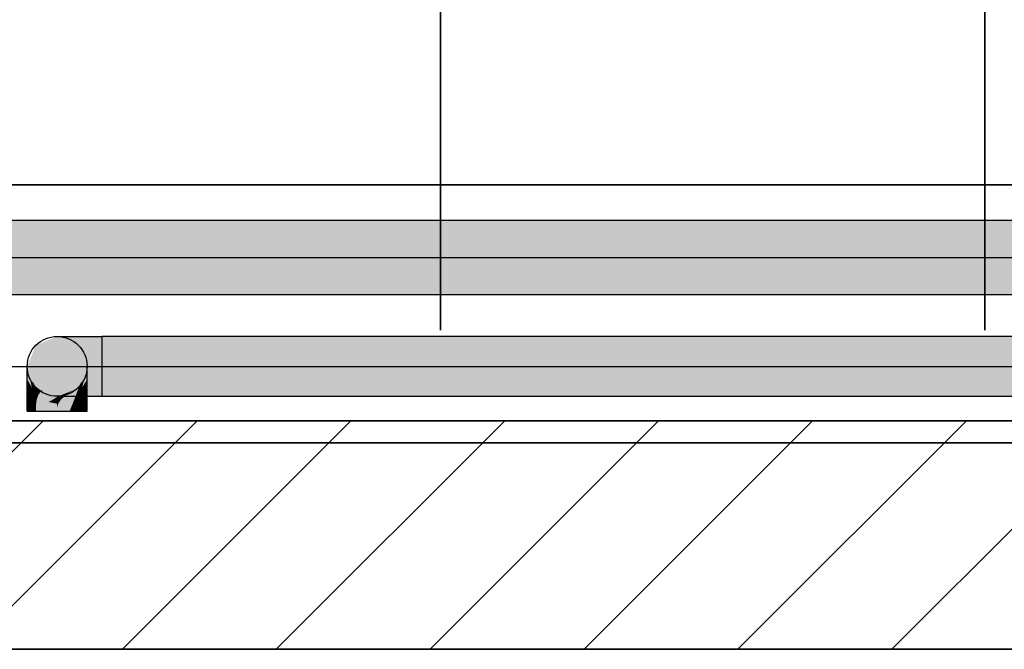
# Model space of a CAD drawing. Extents: x -132 to 668, y -61 to 533.
# Tile 92 of 111: x 85 to 103, y 491 to 503. Entities that reach past the tile are written whole.
import ezdxf

# ---------------------------------------------------------------- set-up
doc = ezdxf.new("R2010")
doc.units = 0
doc.layers.get('0').update_dxf_attribs({"lineweight": 5})
doc.layers.add('0-Shading', color=7, linetype='Continuous', lineweight=5)
for name, color, linetype, lineweight, true_color in [('A_Aussenwand', 3, 'Continuous', 35, 0x00ff00), ('A_Aussenwand-A07AMLQU1N', 3, 'Continuous', 35, 0x00ff00), ('A_Dach', 1, 'Continuous', 35, 0xff0000), ('A_Geschossdecke-A07AMLQV1N', 7, 'Continuous', 35, 0x008080), ('S_Kaltwasser-OG', 7, 'Continuous', 25, 0x005e00), ('S_Warmwasser-OG', 1, 'Continuous', 25, 0xff0000)]:
    doc.layers.add(name, color=color, linetype=linetype, lineweight=lineweight, true_color=true_color)

# ---------------------------------------------------------------- blocks, each defined once
blk = doc.blocks.new('3D-Ansicht-A07AMLNC1N', base_point=(61.783, 423.953))
at = {"layer": '0-Shading', "color": 98, "true_color": 0x003b00}
for points in [[(117.547, 499.115), (75.729, 499.115), (117.731, 499.024), (75.729, 499.024)], [(118.518, 497.847), (75.729, 497.847), (118.488, 497.755), (75.729, 497.755)]]:
    blk.add_solid(points, dxfattribs=at)
at = {"layer": '0-Shading', "color": 98, "true_color": 0x005000}
for points in [[(118.297, 499.024), (75.729, 499.024), (118.472, 498.775), (75.729, 498.775)], [(118.025, 498.095), (75.729, 498.095), (118.453, 497.847), (75.729, 497.847)]]:
    blk.add_solid(points, dxfattribs=at)
at = {"layer": '0-Shading', "color": 98, "true_color": 0x005c00}
for points in [[(118.919, 498.775), (75.729, 498.775), (118.988, 498.435), (75.729, 498.435)], [(114.893, 498.435), (75.729, 498.435), (117.29, 498.095), (75.729, 498.095)]]:
    blk.add_solid(points, dxfattribs=at)
at = {"layer": '0-Shading', "color": 16, "true_color": 0x850000}
for points in [[(85.57, 496.985), (85.181, 496.824), (85.598, 496.985), (85.222, 496.824)], [(85.02, 496.435), (85.181, 496.032), (85.181, 496.047)], [(85.02, 496.435), (85.02, 496.407), (85.181, 496.032), (85.166, 496.067)], [(85.958, 496.047), (86.12, 496.407), (86.12, 496.435)], [(85.958, 496.047), (85.958, 496.032), (86.12, 496.407), (85.973, 496.067)], [(85.166, 496.067), (85.181, 496.032), (85.181, 496.032)], [(85.181, 496.047), (85.57, 495.885), (85.222, 496.047), (85.598, 495.885)], [(85.958, 496.032), (85.958, 496.032), (85.973, 496.067)]]:
    blk.add_solid(points, dxfattribs=at)
at = {"layer": '0-Shading', "color": 14, "true_color": 0x920000}
for points in [[(85.598, 496.985), (85.222, 496.824), (85.68, 496.985), (85.343, 496.824)], [(85.02, 496.407), (85.02, 496.39), (85.166, 496.067)], [(85.123, 496.108), (85.123, 496.159), (85.02, 496.371), (85.02, 496.39)], [(85.123, 496.16), (85.02, 496.39), (85.123, 496.159)], [(85.02, 496.371), (85.02, 496.325), (85.064, 496.232)], [(85.123, 496.108), (85.02, 496.371), (85.064, 496.232)], [(86.12, 496.39), (86.12, 496.407), (85.973, 496.067)], [(86.12, 496.371), (86.12, 496.39), (86.016, 496.108), (86.016, 496.159)], [(86.016, 496.159), (86.12, 496.39), (86.016, 496.16)], [(86.12, 496.371), (86.016, 496.108), (86.075, 496.232)], [(86.12, 496.325), (86.12, 496.371), (86.075, 496.232)], [(85.166, 496.067), (85.123, 496.16), (85.181, 496.032), (85.123, 496.159)], [(85.181, 496.032), (85.123, 496.159), (85.164, 496.022), (85.123, 496.108)], [(85.973, 496.067), (85.958, 496.032), (86.016, 496.16), (86.016, 496.159)], [(86.016, 496.159), (85.958, 496.032), (86.016, 496.108), (85.958, 495.988)], [(85.181, 495.988), (85.181, 496.032), (85.164, 496.022)], [(85.222, 496.047), (85.598, 495.885), (85.343, 496.047), (85.68, 495.885)]]:
    blk.add_solid(points, dxfattribs=at)
at = {"layer": '0-Shading', "color": 14, "true_color": 0x9d0000}
for points in [[(85.68, 496.985), (85.343, 496.824), (85.811, 496.985), (85.536, 496.824)], [(85.064, 496.232), (85.02, 496.325), (85.106, 496.047), (85.02, 496.194)], [(86.033, 496.047), (86.12, 496.194), (86.075, 496.232), (86.12, 496.325)], [(85.123, 496.108), (85.064, 496.232), (85.106, 496.047)], [(85.123, 496.108), (85.106, 496.047), (85.164, 496.022), (85.123, 496.017)], [(86.016, 496.108), (85.958, 495.988), (85.975, 495.946), (85.958, 495.919)], [(86.016, 496.017), (86.016, 496.108), (85.975, 495.946)], [(86.016, 496.108), (86.033, 496.047), (86.075, 496.232)], [(86.016, 496.108), (86.016, 496.017), (86.03, 496.059)], [(85.164, 496.022), (85.123, 496.017), (85.181, 495.988), (85.164, 495.946)], [(85.164, 495.946), (85.181, 495.919), (85.181, 495.988)], [(85.343, 496.047), (85.68, 495.885), (85.536, 496.047), (85.811, 495.885)], [(86.016, 496.017), (86.033, 496.047), (86.03, 496.059)]]:
    blk.add_solid(points, dxfattribs=at)
at = {"layer": '0-Shading', "color": 14, "true_color": 0xa60000}
for points in [[(85.811, 496.985), (85.536, 496.824), (85.982, 496.985), (85.788, 496.824)], [(85.02, 496.194), (85.02, 496.023), (85.106, 496.047), (85.064, 495.97)], [(86.075, 495.97), (86.12, 496.023), (86.033, 496.047), (86.12, 496.194)], [(85.16, 495.941), (85.09, 496.017), (85.123, 495.898), (85.064, 495.97)], [(85.106, 496.047), (85.09, 496.017), (85.123, 496.017)], [(85.123, 496.017), (85.09, 496.017), (85.164, 495.946), (85.16, 495.941)], [(85.181, 495.919), (85.16, 495.941), (85.181, 495.828), (85.123, 495.898)], [(85.16, 495.941), (85.181, 495.919), (85.164, 495.946)], [(85.536, 496.047), (85.811, 495.885), (85.788, 496.047), (85.982, 495.885)], [(85.975, 495.848), (86.016, 496.017), (85.958, 495.828), (85.975, 495.946)], [(85.975, 495.946), (85.958, 495.919), (85.958, 495.828)], [(86.033, 496.047), (86.016, 496.017), (86.075, 495.97), (85.975, 495.848)]]:
    blk.add_solid(points, dxfattribs=at)
at = {"layer": '0-Shading', "color": 14, "true_color": 0xac0000}
for points in [[(85.982, 496.985), (85.788, 496.824), (86.181, 496.985), (86.08, 496.824)], [(85.222, 496.824), (85.066, 496.435), (85.343, 496.824), (85.204, 496.435)], [(85.066, 496.435), (85.222, 496.047), (85.204, 496.435), (85.343, 496.047)], [(85.02, 496.023), (85.02, 495.912), (85.064, 495.97)], [(85.02, 495.912), (85.181, 495.828), (85.064, 495.97)], [(85.02, 495.912), (85.02, 495.824), (85.181, 495.828), (85.181, 495.723)], [(85.259, 496), (85.181, 496.032), (85.223, 495.973), (85.181, 495.988)], [(85.299, 495.984), (85.259, 496), (85.259, 495.96), (85.223, 495.973)], [(85.299, 495.984), (85.259, 495.96), (85.57, 495.876), (85.546, 495.857)], [(85.728, 495.94), (85.57, 495.876), (85.643, 495.875), (85.57, 495.849)], [(85.728, 495.906), (85.864, 495.994), (85.643, 495.875), (85.728, 495.94)], [(85.958, 496.032), (85.864, 495.994), (85.944, 495.983), (85.728, 495.906)], [(85.788, 496.047), (85.982, 495.885), (86.08, 496.047), (86.181, 495.885)], [(85.944, 495.983), (85.958, 495.988), (85.958, 496.032)], [(86.12, 495.912), (85.973, 495.836), (86.12, 495.824), (85.958, 495.723)], [(86.075, 495.97), (85.975, 495.848), (86.12, 495.912), (85.973, 495.836)], [(86.12, 495.912), (86.12, 496.023), (86.075, 495.97)], [(85.546, 495.857), (85.57, 495.849), (85.57, 495.876)], [(85.975, 495.848), (85.958, 495.828), (85.973, 495.836)], [(85.973, 495.836), (85.958, 495.828), (85.958, 495.723)]]:
    blk.add_solid(points, dxfattribs=at)
at = {"layer": '0-Shading', "color": 14, "true_color": 0xb00000}
for points in [[(86.181, 496.985), (86.08, 496.824), (86.395, 496.985), (86.395, 496.824)], [(86.395, 496.985), (86.395, 496.824), (119.609, 496.985), (119.609, 496.824)], [(86.08, 496.047), (86.181, 495.885), (86.395, 496.047), (86.395, 495.885)], [(86.395, 496.047), (86.395, 495.885), (119.609, 496.047), (119.609, 495.885)], [(85.02, 495.61), (85.181, 495.61), (85.02, 495.824), (85.181, 495.723)], [(85.958, 495.61), (86.12, 495.61), (85.958, 495.723), (86.12, 495.824)]]:
    blk.add_solid(points, dxfattribs=at)
at = {"layer": '0-Shading', "color": 14, "true_color": 0x8e0000}
for points in [[(85.181, 496.824), (85.02, 496.435), (85.222, 496.824), (85.066, 496.435)], [(85.02, 496.435), (85.181, 496.047), (85.066, 496.435), (85.222, 496.047)], [(85.57, 495.885), (85.195, 496.04), (85.57, 495.88), (85.181, 496.032)], [(85.305, 495.984), (85.181, 496.032), (85.299, 495.984), (85.181, 496.032)], [(85.57, 495.88), (85.305, 495.984), (85.57, 495.876), (85.299, 495.984)], [(85.57, 495.885), (85.57, 495.88), (85.958, 496.047), (85.958, 496.032)], [(85.88, 496.001), (85.57, 495.88), (85.864, 495.994), (85.57, 495.876)], [(85.958, 496.032), (85.88, 496.001), (85.958, 496.032), (85.864, 495.994)]]:
    blk.add_solid(points, dxfattribs=at)
at = {"layer": '0-Shading', "color": 12, "true_color": 0xc70000}
for points in [[(85.343, 496.824), (85.204, 496.435), (85.536, 496.824), (85.422, 496.435)], [(85.204, 496.435), (85.343, 496.047), (85.422, 496.435), (85.536, 496.047)], [(85.195, 495.983), (85.181, 495.988), (85.181, 495.919)], [(85.195, 495.914), (85.223, 495.973), (85.181, 495.919), (85.195, 495.983)], [(85.259, 495.96), (85.223, 495.973), (85.223, 495.907), (85.195, 495.914)], [(85.259, 495.96), (85.223, 495.907), (85.546, 495.857), (85.496, 495.826)], [(85.643, 495.826), (85.728, 495.906), (85.593, 495.812), (85.643, 495.875)], [(85.944, 495.983), (85.728, 495.906), (85.917, 495.907), (85.643, 495.826)], [(85.944, 495.983), (85.917, 495.907), (85.958, 495.988), (85.944, 495.914)], [(85.944, 495.914), (85.958, 495.919), (85.958, 495.988)], [(85.546, 495.857), (85.496, 495.826), (85.57, 495.849), (85.546, 495.812)], [(85.546, 495.812), (85.57, 495.805), (85.57, 495.849)], [(85.593, 495.812), (85.643, 495.875), (85.57, 495.805), (85.593, 495.857)], [(85.593, 495.857), (85.57, 495.849), (85.57, 495.805)]]:
    blk.add_solid(points, dxfattribs=at)
at = {"layer": '0-Shading', "color": 12, "true_color": 0xdd0000}
for points in [[(85.536, 496.824), (85.422, 496.435), (85.788, 496.824), (85.707, 496.435)], [(85.422, 496.435), (85.536, 496.047), (85.707, 496.435), (85.788, 496.047)], [(85.195, 495.914), (85.181, 495.919), (85.181, 495.828)], [(85.223, 495.907), (85.195, 495.914), (85.195, 495.825), (85.181, 495.828)], [(85.223, 495.907), (85.195, 495.825), (85.496, 495.826), (85.411, 495.781)], [(85.917, 495.907), (85.643, 495.826), (85.881, 495.812), (85.593, 495.753)], [(85.917, 495.907), (85.881, 495.812), (85.944, 495.914), (85.917, 495.82)], [(85.944, 495.914), (85.917, 495.82), (85.958, 495.919), (85.944, 495.825)], [(85.944, 495.825), (85.958, 495.828), (85.958, 495.919)], [(85.496, 495.826), (85.411, 495.781), (85.546, 495.812), (85.496, 495.763)], [(85.496, 495.763), (85.57, 495.748), (85.546, 495.812), (85.57, 495.805)], [(85.593, 495.753), (85.643, 495.826), (85.57, 495.748), (85.593, 495.812)], [(85.593, 495.812), (85.57, 495.805), (85.57, 495.748)]]:
    blk.add_solid(points, dxfattribs=at)
at = {"layer": '0-Shading', "color": 1, "true_color": 0xec0000}
for points in [[(85.788, 496.824), (85.707, 496.435), (86.08, 496.824), (86.039, 496.435)], [(85.707, 496.435), (85.788, 496.047), (86.039, 496.435), (86.08, 496.047)], [(85.181, 495.828), (85.181, 495.723), (85.195, 495.825)], [(85.195, 495.825), (85.181, 495.723), (85.411, 495.781), (85.275, 495.713)], [(85.275, 495.713), (85.57, 495.682), (85.411, 495.781), (85.57, 495.748)], [(85.881, 495.812), (85.593, 495.753), (85.84, 495.711), (85.57, 495.682)], [(85.593, 495.753), (85.57, 495.748), (85.57, 495.682)], [(85.881, 495.812), (85.84, 495.711), (85.917, 495.82), (85.881, 495.715)], [(85.881, 495.715), (85.958, 495.723), (85.917, 495.82), (85.958, 495.828)]]:
    blk.add_solid(points, dxfattribs=at)
at = {"layer": '0-Shading', "color": 1, "true_color": 0xf40000}
for points in [[(86.08, 496.824), (86.039, 496.435), (86.395, 496.824), (86.395, 496.435)], [(86.039, 496.435), (86.08, 496.047), (86.395, 496.435), (86.395, 496.047)], [(85.181, 495.61), (85.57, 495.61), (85.181, 495.723), (85.57, 495.682)], [(85.798, 495.61), (85.958, 495.61), (85.84, 495.711), (85.958, 495.723)], [(85.57, 495.682), (85.57, 495.61), (85.84, 495.711), (85.798, 495.61)]]:
    blk.add_solid(points, dxfattribs=at)
at = {"layer": '0-Shading', "color": 1, "true_color": 0xf50000}
for points in [[(86.395, 496.824), (86.395, 496.435), (119.609, 496.824), (119.609, 496.435)], [(116.009, 496.435), (86.395, 496.435), (117.74, 496.047), (86.395, 496.047)]]:
    blk.add_solid(points, dxfattribs=at)
blk = doc.blocks.new('Referenz-A07AMLRG1N', base_point=(61.783, 494.287))
at = {"layer": 'A_Aussenwand', "color": 0, "linetype": 'ByBlock', "ltscale": 0.35}
for p, q in [((121.48, 499.774), (61.783, 499.774)), ((61.783, 495.435), (121.48, 495.435)), ((61.783, 495.435), (121.48, 495.435)), ((121.48, 495.029), (61.783, 495.029))]:
    blk.add_line(p, q, dxfattribs=at)
at = {"layer": 'A_Dach', "color": 0, "linetype": 'ByBlock', "ltscale": 0.35}
for p, q in [((92.62, 520.932), (92.62, 497.1)), ((102.62, 520.932), (102.62, 497.1))]:
    blk.add_line(p, q, dxfattribs=at)
blk = doc.blocks.new('Referenz-A07AMLRO1N', base_point=(61.783, 423.953))
at = {"layer": 'A_Aussenwand-A07AMLQU1N', "color": 0, "linetype": 'ByBlock', "ltscale": 0.35}
for q in [(120.879, 491.235), (120.881, 491.235)]:
    blk.add_line((61.783, 491.235), q, dxfattribs=at)
at = {"layer": 'A_Geschossdecke-A07AMLQV1N', "color": 0, "linetype": 'ByBlock', "ltscale": 0.35}
for p, q in [((61.783, 495.435), (120.879, 495.435)), ((61.783, 495.435), (120.889, 495.435)), ((61.783, 491.235), (120.879, 491.235)), ((61.783, 491.235), (120.889, 491.235))]:
    blk.add_line(p, q, dxfattribs=at)
at = {"layer": 'A_Geschossdecke-A07AMLQV1N', "color": 0, "linetype": 'ByBlock', "lineweight": 18, "ltscale": 0.18}
for p, q in [((81.113, 491.235), (85.313, 495.435)), ((83.942, 491.235), (88.142, 495.435)), ((86.77, 491.235), (90.97, 495.435)), ((89.599, 491.235), (93.799, 495.435)), ((92.427, 491.235), (96.627, 495.435)), ((95.256, 491.235), (99.456, 495.435)), ((98.084, 491.235), (102.284, 495.435)), ((100.912, 491.235), (105.112, 495.435))]:
    blk.add_line(p, q, dxfattribs=at)
blk = doc.blocks.new('Sanpress INOX-A07AMLSU1N', base_point=(75.989, 458.635))
at = {"color": 0, "linetype": 'ByBlock', "lineweight": -2, "ltscale": 0.25}
for p, q in [((75.989, 496.435), (85.57, 496.435)), ((85.57, 496.435), (119.609, 496.435))]:
    blk.add_line(p, q, dxfattribs=at)
blk = doc.blocks.new('Sanpress INOX-A07AMLSY1N', base_point=(74.709, 458.635))
at = {"color": 0, "linetype": 'ByBlock', "lineweight": -2, "ltscale": 0.25}
blk.add_line((74.709, 498.435), (119.609, 498.435), dxfattribs=at)
blk = doc.blocks.new('Geometrie-A07AMLT01N', base_point=(74.029, 450.755))
at = {"layer": 'S_Kaltwasser-OG'}
for p, q in [((119.609, 499.115), (75.729, 499.115)), ((75.729, 497.755), (119.609, 497.755))]:
    blk.add_line(p, q, dxfattribs=at)
at = {"layer": 'S_Warmwasser-OG'}
for p, q in [((85.57, 496.985), (85.598, 496.985)), ((85.598, 496.985), (85.68, 496.985)), ((85.68, 496.985), (85.811, 496.985)), ((85.811, 496.985), (85.982, 496.985)), ((85.982, 496.985), (86.181, 496.985)), ((86.181, 496.985), (86.395, 496.985)), ((86.395, 496.985), (86.395, 495.885)), ((119.609, 496.985), (86.395, 496.985)), ((86.395, 496.985), (86.395, 496.663)), ((86.395, 496.663), (86.395, 496.208)), ((85.02, 496.407), (85.02, 496.435)), ((85.02, 496.325), (85.02, 496.407)), ((85.02, 496.194), (85.02, 496.325)), ((86.12, 496.407), (86.12, 496.435)), ((86.12, 496.325), (86.12, 496.407)), ((86.12, 496.194), (86.12, 496.325)), ((85.02, 496.023), (85.02, 496.194)), ((86.12, 496.023), (86.12, 496.194)), ((86.395, 496.208), (86.395, 495.885)), ((85.02, 495.824), (85.02, 496.023)), ((86.12, 495.824), (86.12, 496.023)), ((85.02, 495.61), (85.02, 495.824)), ((85.57, 495.885), (85.598, 495.885)), ((85.598, 495.885), (85.68, 495.885)), ((85.68, 495.885), (85.811, 495.885)), ((85.811, 495.885), (85.982, 495.885)), ((85.982, 495.885), (86.181, 495.885)), ((86.12, 495.61), (86.12, 495.824)), ((86.181, 495.885), (86.395, 495.885)), ((86.395, 495.885), (119.609, 495.885)), ((85.02, 495.61), (86.12, 495.61))]:
    blk.add_line(p, q, dxfattribs=at)
blk.add_circle((85.57, 496.435), 0.55, dxfattribs=at)
blk.add_circle((85.57, 496.435), 0.55, dxfattribs=at)
blk.add_circle((85.57, 496.435), 0.55, dxfattribs=at)

msp = doc.modelspace()

# ---------------------------------------------------------------- block references
at = {"color": 251, "lineweight": 25, "ltscale": 0.25, "true_color": 0x585858}
for name, p in [('Referenz-A07AMLRO1N', (61.783, 423.953)), ('Referenz-A07AMLRG1N', (61.783, 494.287))]:
    msp.add_blockref(name, p, dxfattribs=at)
msp.add_blockref('3D-Ansicht-A07AMLNC1N', (61.783, 423.953))
at = {"linetype": 'Continuous', "ltscale": 0.13}
msp.add_blockref('Geometrie-A07AMLT01N', (74.029, 450.755), dxfattribs=at)
at = {"layer": 'S_Kaltwasser-OG', "ltscale": 0.25}
msp.add_blockref('Sanpress INOX-A07AMLSY1N', (74.709, 458.635), dxfattribs=at)
at = {"layer": 'S_Warmwasser-OG', "ltscale": 0.25}
msp.add_blockref('Sanpress INOX-A07AMLSU1N', (75.989, 458.635), dxfattribs=at)

doc.saveas('drawing.dxf')
